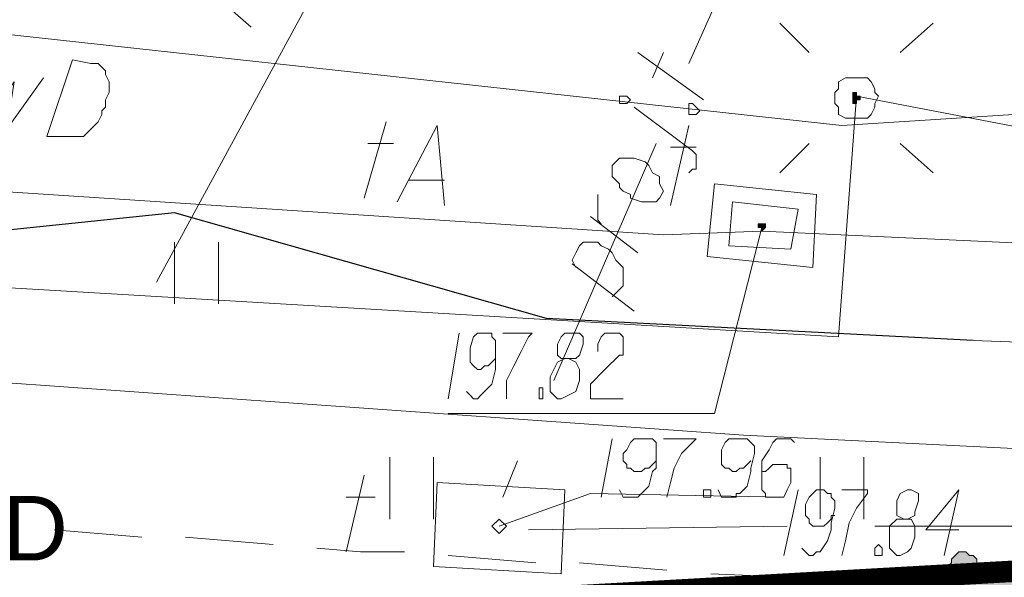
# Model space of a CAD drawing. Header units: metres. Extents: x 7431553 to 7432401, y 5544342 to 5544539.
# Tile 145 of 180: x 7432166 to 7432178, y 5544492 to 5544499. Entities that reach past the tile are written whole.
import ezdxf

# ---------------------------------------------------------------- set-up
doc = ezdxf.new("R2010")
doc.units = ezdxf.units.M
doc.header["$MEASUREMENT"] = 0
doc.layers.add('BG-PR90-PB-PZT-PZT01_2026_04_14$0$MAPA DCP', color=7, linetype='Continuous', lineweight=0)
doc.layers.add('PRIMETECH_XREF', color=7, linetype='Continuous', lineweight=5)
for name, color, linetype in [('BG-PR90-PB-PZT-PZT01_2026_04_14$0$Z_granica-inwestycji', 203, 'Continuous'), ('BG-PR90-PB-PZT-PZT01_2026_04_14$0$Z_granica-wlasnosci', 170, 'Continuous'), ('BG-PR90-PB-PZT-PZT01_2026_04_14$0$Z_szraf zielen', 72, 'Continuous')]:
    doc.layers.add(name, color=color, linetype=linetype)
doc.styles.add('BG-PR90-PB-PZT-PZT01_2026_04_14$0$Arial', font='arial.ttf')

# ---------------------------------------------------------------- blocks, each defined once
blk = doc.blocks.new('BG-PR90-PB-PZT-PZT01_2026_04_14$0$Naddrwiną2025_v2klauzulap')
at = {"layer": 'BG-PR90-PB-PZT-PZT01_2026_04_14$0$MAPA DCP', "linetype": 'Continuous', "lineweight": 0, "transparency": 33554559}
for points in [[(7431670.007, 5544591.779), (7431669.922, 5544591.779), (7431669.88, 5544591.737), (7431669.88, 5544591.695), (7431669.838, 5544591.652), (7431669.838, 5544591.61), (7431669.838, 5544591.568), (7431669.88, 5544591.525), (7431669.922, 5544591.483), (7431669.965, 5544591.483), (7431670.007, 5544591.441), (7431670.049, 5544591.441), (7431670.092, 5544591.441), (7431670.134, 5544591.483), (7431670.134, 5544591.483), (7431670.176, 5544591.525), (7431670.176, 5544591.568), (7431670.176, 5544591.61), (7431670.176, 5544591.695), (7431670.176, 5544591.737), (7431670.134, 5544591.737), (7431670.092, 5544591.779), (7431670.049, 5544591.779), (7431670.049, 5544591.779)], [(7431664.504, 5544590.382), (7431664.504, 5544590.382), (7431664.546, 5544590.382), (7431664.546, 5544590.382), (7431664.546, 5544590.425), (7431664.546, 5544590.425), (7431664.546, 5544590.425), (7431664.588, 5544590.425), (7431664.588, 5544590.425), (7431664.588, 5544590.382), (7431664.588, 5544590.382), (7431664.588, 5544590.382), (7431664.631, 5544590.382), (7431664.631, 5544590.34), (7431664.588, 5544590.34), (7431664.588, 5544590.34), (7431664.588, 5544590.34), (7431664.588, 5544590.34), (7431664.588, 5544590.34), (7431664.546, 5544590.34), (7431664.546, 5544590.34), (7431664.546, 5544590.34), (7431664.546, 5544590.34), (7431664.504, 5544590.34), (7431664.504, 5544590.34)]]:
    blk.add_hatch(color=256, dxfattribs=at).paths.add_polyline_path(points)
at = {"layer": 'BG-PR90-PB-PZT-PZT01_2026_04_14$0$MAPA DCP', "linetype": 'Continuous', "lineweight": 0, "true_color": 0xff6500, "transparency": 33554559}
blk.add_hatch(color=30, dxfattribs=at).paths.add_polyline_path([(7431666.07, 5544589.239), (7431666.07, 5544589.239), (7431666.07, 5544589.239), (7431666.07, 5544589.239), (7431666.07, 5544589.282), (7431666.112, 5544589.282), (7431666.112, 5544589.282), (7431666.112, 5544589.282), (7431666.07, 5544589.324), (7431666.07, 5544589.324), (7431666.07, 5544589.324), (7431666.07, 5544589.324), (7431666.07, 5544589.324), (7431666.028, 5544589.324), (7431666.028, 5544589.324), (7431666.028, 5544589.324), (7431666.028, 5544589.324), (7431666.028, 5544589.282), (7431666.028, 5544589.282), (7431666.028, 5544589.282), (7431666.028, 5544589.282), (7431666.028, 5544589.239), (7431666.028, 5544589.239), (7431666.028, 5544589.239), (7431666.028, 5544589.239)])
at = {"layer": 'BG-PR90-PB-PZT-PZT01_2026_04_14$0$MAPA DCP', "linetype": 'Continuous', "lineweight": 18, "transparency": 33554687}
for points in [[(7431647.782, 5544690.374), (7431650.83, 5544686.987), (7431669.838, 5544671.027), (7431674.706, 5544669.419), (7431674.071, 5544660.444), (7431673.859, 5544657.311), (7431673.182, 5544646.728), (7431669.795, 5544596.859), (7431670.727, 5544580.519), (7431669.541, 5544576.582), (7431663.784, 5544577.725), (7431638.977, 5544582.635), (7431654.894, 5544603.76), (7431656.037, 5544608.713), (7431647.147, 5544632.165), (7431642.49, 5544637.711), (7431645.919, 5544688.426), (7431646.046, 5544690.585)], [(7431663.699, 5544591.271), (7431664.038, 5544590.89)], [(7431665.435, 5544591.271), (7431665.096, 5544590.89)], [(7431669.457, 5544590.467), (7431668.737, 5544590.467)], [(7431668.737, 5544589.959), (7431669.457, 5544589.959)], [(7431663.699, 5544589.493), (7431664.038, 5544589.832)], [(7431665.435, 5544589.493), (7431665.096, 5544589.832)], [(7431665.139, 5544588.223), (7431665.139, 5544588.52)], [(7431665.816, 5544588.223), (7431664.885, 5544588.435)], [(7431669.457, 5544585.472), (7431668.737, 5544585.472)], [(7431668.737, 5544584.964), (7431669.457, 5544584.964)], [(7431666.959, 5544582.974), (7431666.239, 5544582.974)], [(7431666.239, 5544582.466), (7431666.959, 5544582.466)]]:
    blk.add_lwpolyline(points, dxfattribs=at)
at = {"layer": 'BG-PR90-PB-PZT-PZT01_2026_04_14$0$MAPA DCP', "color": 5, "linetype": 'Continuous', "lineweight": 18, "transparency": 33554687}
for points in [[(7431667.552, 5544687.368), (7431667.467, 5544685.675), (7431667.086, 5544680.214), (7431666.536, 5544672.213), (7431665.689, 5544659.216), (7431665.35, 5544655.025), (7431664.842, 5544644.4), (7431664.461, 5544637.161), (7431664.123, 5544627.678), (7431663.572, 5544613.75), (7431663.445, 5544611.634), (7431663.953, 5544603.717), (7431664.419, 5544597.113), (7431664.123, 5544596.986), (7431663.361, 5544597.113), (7431664.461, 5544596.859), (7431664.885, 5544590.213), (7431663.742, 5544579.757), (7431661.456, 5544559.733)], [(7431664.25, 5544580.265), (7431664.927, 5544580.222), (7431664.377, 5544580.603), (7431664.927, 5544580.519), (7431664.334, 5544580.942)]]:
    blk.add_lwpolyline(points, dxfattribs=at)
at = {"layer": 'BG-PR90-PB-PZT-PZT01_2026_04_14$0$MAPA DCP', "color": 1, "linetype": 'Continuous', "lineweight": 18, "transparency": 33554687}
for points in [[(7431664.969, 5544543.477), (7431664.165, 5544543.562), (7431664.292, 5544545.086), (7431664.377, 5544547.118), (7431665.52, 5544566.803), (7431666.451, 5544577.174), (7431665.901, 5544582.466), (7431667.128, 5544586.784), (7431667.382, 5544591.737), (7431668.017, 5544609.178), (7431669.414, 5544635.806), (7431670.727, 5544637.753), (7431670.557, 5544639.489), (7431669.838, 5544641.055), (7431671.15, 5544669.461), (7431672.081, 5544686.648)], [(7431635.971, 5544534.926), (7431643.803, 5544535.137), (7431645.115, 5544536.238), (7431659.889, 5544534.375), (7431661.202, 5544534.079), (7431662.218, 5544548.218), (7431665.435, 5544548.049), (7431666.747, 5544564.686), (7431668.483, 5544589.07), (7431669.626, 5544612.226), (7431671.362, 5544639.743), (7431672.589, 5544663.238), (7431673.902, 5544686.394)], [(7431664.334, 5544568.115), (7431666.028, 5544567.988), (7431667.34, 5544590.171), (7431664.546, 5544590.382), (7431665.647, 5544596.14), (7431665.308, 5544603.209), (7431666.112, 5544614.851)]]:
    blk.add_lwpolyline(points, dxfattribs=at)
at = {"layer": 'BG-PR90-PB-PZT-PZT01_2026_04_14$0$MAPA DCP', "color": 30, "linetype": 'Continuous', "lineweight": 18, "true_color": 0xff6500, "transparency": 33554687}
for points in [[(7431664.885, 5544546.059), (7431664.377, 5544547.118), (7431665.52, 5544566.803), (7431666.451, 5544577.174), (7431665.901, 5544582.466), (7431667.128, 5544586.784), (7431667.382, 5544591.737), (7431668.017, 5544609.178), (7431669.414, 5544635.806), (7431670.727, 5544637.753), (7431670.557, 5544639.489), (7431669.838, 5544641.055), (7431671.15, 5544669.461), (7431672.081, 5544686.648)], [(7431666.112, 5544589.282), (7431668.906, 5544649.564)], [(7431669.541, 5544590.594), (7431669.541, 5544593.557)], [(7431661.413, 5544589.663), (7431664.165, 5544588.435)], [(7431669.584, 5544586.572), (7431669.541, 5544589.578)], [(7431665.52, 5544577.217), (7431665.477, 5544577.809), (7431666.155, 5544588.139), (7431666.112, 5544589.282)], [(7431666.07, 5544589.282), (7431668.229, 5544588.731), (7431668.229, 5544585.641)], [(7431664.588, 5544588.604), (7431664.038, 5544587.842)], [(7431665.435, 5544588.435), (7431665.393, 5544588.477), (7431665.393, 5544588.52), (7431665.223, 5544588.52), (7431665.181, 5544588.477), (7431664.673, 5544587.8)], [(7431664.334, 5544588.012), (7431664.038, 5544588.139)], [(7431665.096, 5544588.054), (7431667.848, 5544586.869)], [(7431666.366, 5544587.842), (7431665.943, 5544587.292)], [(7431667.044, 5544587.8), (7431666.493, 5544587.08)], [(7431666.536, 5544587.123), (7431666.451, 5544587.08), (7431666.366, 5544587.123), (7431666.282, 5544587.165), (7431666.239, 5544587.207), (7431666.239, 5544587.292), (7431666.239, 5544587.377), (7431666.282, 5544587.419), (7431666.324, 5544587.504), (7431666.366, 5544587.546), (7431666.451, 5544587.588), (7431666.536, 5544587.673), (7431666.663, 5544587.673), (7431666.747, 5544587.673), (7431666.79, 5544587.631), (7431666.874, 5544587.546)], [(7431666.028, 5544587.419), (7431665.985, 5544587.377), (7431665.689, 5544587.377)], [(7431668.779, 5544586.445), (7431669.203, 5544586.276)], [(7431665.774, 5544585.048), (7431664.885, 5544585.514), (7431665.816, 5544585.599)], [(7431665.52, 5544585.175), (7431665.52, 5544585.599)], [(7431665.096, 5544584.71), (7431665.096, 5544585.006)], [(7431665.731, 5544584.667), (7431664.842, 5544584.921)], [(7431669.203, 5544584.456), (7431669.203, 5544584.794)], [(7431669.838, 5544584.456), (7431668.949, 5544584.667)]]:
    blk.add_lwpolyline(points, dxfattribs=at)
at = {"layer": 'BG-PR90-PB-PZT-PZT01_2026_04_14$0$MAPA DCP', "linetype": 'Continuous', "lineweight": 35, "transparency": 33554687}
blk.add_lwpolyline([(7431675.891, 5544686.056), (7431675.426, 5544679.367), (7431673.986, 5544657.735), (7431673.436, 5544650.199), (7431672.547, 5544638.05), (7431671.192, 5544617.476), (7431670.303, 5544603.463), (7431669.753, 5544595.886), (7431670.769, 5544579.841), (7431669.541, 5544577.471), (7431668.398, 5544574.973), (7431667.594, 5544564.178), (7431667.298, 5544558.886), (7431666.917, 5544553.764), (7431666.324, 5544544.197), (7431665.393, 5544531.878), (7431673.817, 5544524.3), (7431682.199, 5544516.722)], dxfattribs=at)
at = {"layer": 'BG-PR90-PB-PZT-PZT01_2026_04_14$0$MAPA DCP', "linetype": 'Continuous', "lineweight": 18, "transparency": 33554687}
for points in [[(7431673.859, 5544657.311), (7431726.818, 5544654.094), (7431721.188, 5544574.846), (7431714.161, 5544575.396), (7431713.187, 5544561.426), (7431668.61, 5544564.601), (7431669.033, 5544570.486), (7431669.541, 5544576.582), (7431670.727, 5544580.519), (7431669.795, 5544596.859), (7431673.182, 5544646.728)], [(7431664.334, 5544590.382), (7431664.334, 5544590.509), (7431664.377, 5544590.552), (7431664.461, 5544590.594), (7431664.504, 5544590.594), (7431664.546, 5544590.636), (7431664.631, 5544590.594), (7431664.673, 5544590.594), (7431664.758, 5544590.552), (7431664.8, 5544590.509), (7431664.8, 5544590.425), (7431664.8, 5544590.382), (7431664.8, 5544590.298), (7431664.8, 5544590.255), (7431664.758, 5544590.171), (7431664.673, 5544590.171), (7431664.631, 5544590.128), (7431664.546, 5544590.128), (7431664.504, 5544590.128), (7431664.461, 5544590.171), (7431664.377, 5544590.171), (7431664.334, 5544590.255), (7431664.334, 5544590.298)], [(7431666.324, 5544589.62), (7431666.282, 5544588.901), (7431665.774, 5544588.943), (7431665.858, 5544589.705)], [(7431669.541, 5544586.318), (7431669.457, 5544586.234), (7431669.541, 5544586.149), (7431669.626, 5544586.234)]]:
    blk.add_lwpolyline(points, close=True, dxfattribs=at)
at = {"layer": 'BG-PR90-PB-PZT-PZT01_2026_04_14$0$MAPA DCP', "color": 94, "linetype": 'Continuous', "lineweight": 18, "true_color": 0x009a00, "transparency": 33554687}
for points in [[(7431670.049, 5544592.795), (7431670.092, 5544591.779)], [(7431670.134, 5544591.271), (7431670.176, 5544590.763), (7431670.176, 5544590.255)]]:
    blk.add_lwpolyline(points, dxfattribs=at)
at = {"layer": 'BG-PR90-PB-PZT-PZT01_2026_04_14$0$MAPA DCP', "linetype": 'Continuous', "lineweight": 25, "transparency": 33554687}
blk.add_lwpolyline([(7431667.382, 5544591.737), (7431667.128, 5544586.784), (7431665.901, 5544582.466), (7431666.451, 5544577.174), (7431665.52, 5544566.803)], dxfattribs=at)
at = {"layer": 'BG-PR90-PB-PZT-PZT01_2026_04_14$0$MAPA DCP', "linetype": 'Continuous', "lineweight": 0, "transparency": 33554687}
for points in [[(7431670.007, 5544591.779), (7431669.922, 5544591.779), (7431669.88, 5544591.737), (7431669.88, 5544591.695), (7431669.838, 5544591.652), (7431669.838, 5544591.61), (7431669.838, 5544591.568), (7431669.88, 5544591.525), (7431669.922, 5544591.483), (7431669.965, 5544591.483), (7431670.007, 5544591.441), (7431670.049, 5544591.441), (7431670.092, 5544591.441), (7431670.134, 5544591.483), (7431670.134, 5544591.483), (7431670.176, 5544591.525), (7431670.176, 5544591.568), (7431670.176, 5544591.61), (7431670.176, 5544591.695), (7431670.176, 5544591.737), (7431670.134, 5544591.737), (7431670.092, 5544591.779), (7431670.049, 5544591.779)], [(7431664.504, 5544590.382), (7431664.504, 5544590.382), (7431664.546, 5544590.382), (7431664.546, 5544590.382), (7431664.546, 5544590.425), (7431664.546, 5544590.425), (7431664.546, 5544590.425), (7431664.588, 5544590.425), (7431664.588, 5544590.425), (7431664.588, 5544590.382), (7431664.588, 5544590.382), (7431664.588, 5544590.382), (7431664.631, 5544590.382), (7431664.631, 5544590.34), (7431664.588, 5544590.34), (7431664.588, 5544590.34), (7431664.588, 5544590.34), (7431664.588, 5544590.34), (7431664.588, 5544590.34), (7431664.546, 5544590.34), (7431664.546, 5544590.34), (7431664.546, 5544590.34), (7431664.546, 5544590.34), (7431664.504, 5544590.34)]]:
    blk.add_lwpolyline(points, close=True, dxfattribs=at)
at = {"layer": 'BG-PR90-PB-PZT-PZT01_2026_04_14$0$MAPA DCP', "linetype": 'Continuous', "lineweight": 9, "transparency": 33554687}
for points in [[(7431669.584, 5544591.568), (7431669.584, 5544591.187), (7431669.118, 5544591.568), (7431669.88, 5544591.398)], [(7431669.457, 5544590.933), (7431669.457, 5544590.975), (7431669.414, 5544591.06), (7431669.372, 5544591.06), (7431669.245, 5544591.102), (7431669.16, 5544591.102), (7431669.118, 5544591.017), (7431669.118, 5544590.975), (7431669.16, 5544590.89), (7431669.245, 5544590.848), (7431669.287, 5544590.848), (7431669.372, 5544590.848), (7431669.414, 5544590.848), (7431669.457, 5544590.933), (7431669.457, 5544590.848), (7431669.541, 5544590.763), (7431669.668, 5544590.763), (7431669.795, 5544590.763), (7431669.838, 5544590.806), (7431669.88, 5544590.848), (7431669.88, 5544590.89), (7431669.838, 5544590.975), (7431669.795, 5544591.017), (7431669.668, 5544591.06), (7431669.541, 5544591.06), (7431669.457, 5544591.017), (7431669.457, 5544590.975)], [(7431669.118, 5544590.213), (7431669.118, 5544590.509), (7431669.16, 5544590.509), (7431669.33, 5544590.382), (7431669.499, 5544590.298), (7431669.711, 5544590.255), (7431669.88, 5544590.213)], [(7431669.795, 5544589.747), (7431669.838, 5544589.79), (7431669.88, 5544589.832), (7431669.88, 5544589.874), (7431669.838, 5544589.917), (7431669.838, 5544589.959), (7431669.711, 5544590.044), (7431669.584, 5544590.086), (7431669.499, 5544590.086), (7431669.33, 5544590.128), (7431669.245, 5544590.128), (7431669.203, 5544590.086), (7431669.16, 5544590.086), (7431669.16, 5544590.044), (7431669.118, 5544590.001), (7431669.118, 5544589.959), (7431669.118, 5544589.917), (7431669.16, 5544589.874), (7431669.203, 5544589.832), (7431669.287, 5544589.79), (7431669.33, 5544589.79), (7431669.414, 5544589.79), (7431669.457, 5544589.832), (7431669.499, 5544589.832), (7431669.541, 5544589.874), (7431669.541, 5544589.917), (7431669.541, 5544589.959), (7431669.541, 5544590.001), (7431669.499, 5544590.044), (7431669.457, 5544590.086), (7431669.414, 5544590.086), (7431669.414, 5544590.128)], [(7431669.118, 5544589.705), (7431669.88, 5544589.536)]]:
    blk.add_lwpolyline(points, dxfattribs=at)
blk.add_lwpolyline([(7431669.753, 5544590.636), (7431669.795, 5544590.679), (7431669.88, 5544590.679), (7431669.88, 5544590.594), (7431669.838, 5544590.594), (7431669.795, 5544590.594)], close=True, dxfattribs=at)
at = {"layer": 'BG-PR90-PB-PZT-PZT01_2026_04_14$0$MAPA DCP', "color": 30, "linetype": 'Continuous', "lineweight": 18, "true_color": 0xff6500, "transparency": 33554687}
for points in [[(7431665.689, 5544589.917), (7431666.536, 5544589.874), (7431666.409, 5544588.647), (7431665.562, 5544588.731)], [(7431664.673, 5544588.435), (7431664.631, 5544588.435), (7431664.631, 5544588.477), (7431664.673, 5544588.52), (7431664.715, 5544588.562), (7431664.758, 5544588.52), (7431664.758, 5544588.477), (7431664.758, 5544588.435), (7431664.715, 5544588.435)], [(7431665.35, 5544587.546), (7431665.308, 5544587.588), (7431665.266, 5544587.631), (7431665.266, 5544587.8), (7431665.308, 5544587.927), (7431665.35, 5544587.969), (7431665.435, 5544588.012), (7431665.477, 5544588.096), (7431665.562, 5544588.096), (7431665.647, 5544588.139), (7431665.731, 5544588.096), (7431665.774, 5544588.054), (7431665.774, 5544588.012), (7431665.774, 5544587.969), (7431665.774, 5544587.885), (7431665.731, 5544587.758), (7431665.689, 5544587.758), (7431665.647, 5544587.673), (7431665.604, 5544587.631), (7431665.562, 5544587.631), (7431665.477, 5544587.546), (7431665.393, 5544587.546)], [(7431664.588, 5544587.631), (7431664.546, 5544587.631), (7431664.546, 5544587.715), (7431664.588, 5544587.758), (7431664.631, 5544587.715), (7431664.631, 5544587.673), (7431664.631, 5544587.631)], [(7431669.033, 5544585.514), (7431669.118, 5544586.996), (7431670.092, 5544586.953), (7431670.007, 5544585.472)]]:
    blk.add_lwpolyline(points, close=True, dxfattribs=at)
at = {"layer": 'BG-PR90-PB-PZT-PZT01_2026_04_14$0$MAPA DCP', "color": 30, "linetype": 'Continuous', "lineweight": 9, "true_color": 0xff6500, "transparency": 33554687}
for points in [[(7431668.568, 5544589.663), (7431668.525, 5544589.62), (7431668.525, 5544589.451), (7431668.568, 5544589.409), (7431668.652, 5544589.366), (7431668.779, 5544589.282), (7431668.864, 5544589.282), (7431669.033, 5544589.282), (7431669.118, 5544589.282), (7431669.16, 5544589.324), (7431669.203, 5544589.324), (7431669.203, 5544589.366), (7431669.203, 5544589.451), (7431669.203, 5544589.493), (7431669.203, 5544589.536), (7431669.118, 5544589.578), (7431669.033, 5544589.62), (7431668.991, 5544589.62), (7431668.949, 5544589.62), (7431668.864, 5544589.62), (7431668.864, 5544589.578), (7431668.822, 5544589.578), (7431668.822, 5544589.493), (7431668.822, 5544589.451), (7431668.822, 5544589.409), (7431668.864, 5544589.366), (7431668.906, 5544589.324), (7431668.906, 5544589.282), (7431668.949, 5544589.282)], [(7431669.541, 5544586.234), (7431669.16, 5544587.292), (7431669.203, 5544589.536)], [(7431669.118, 5544588.774), (7431669.203, 5544588.816), (7431669.203, 5544588.985), (7431669.16, 5544588.985), (7431669.16, 5544589.028), (7431669.076, 5544589.112), (7431668.906, 5544589.155), (7431668.864, 5544589.155), (7431668.695, 5544589.197), (7431668.61, 5544589.197), (7431668.568, 5544589.155), (7431668.525, 5544589.112), (7431668.525, 5544589.07), (7431668.525, 5544588.985), (7431668.525, 5544588.943), (7431668.525, 5544588.901), (7431668.568, 5544588.858), (7431668.652, 5544588.816), (7431668.695, 5544588.816), (7431668.779, 5544588.816), (7431668.822, 5544588.816), (7431668.864, 5544588.858), (7431668.864, 5544588.901), (7431668.906, 5544588.943), (7431668.906, 5544588.985), (7431668.864, 5544589.028), (7431668.864, 5544589.07), (7431668.822, 5544589.112), (7431668.779, 5544589.155)], [(7431668.525, 5544588.139), (7431668.525, 5544588.52), (7431668.695, 5544588.35), (7431668.864, 5544588.266), (7431669.033, 5544588.223), (7431669.203, 5544588.181)], [(7431669.118, 5544587.631), (7431669.203, 5544587.673), (7431669.203, 5544587.842), (7431669.16, 5544587.885), (7431669.076, 5544587.969), (7431668.906, 5544588.012), (7431668.864, 5544588.054), (7431668.695, 5544588.054), (7431668.61, 5544588.054), (7431668.568, 5544588.054), (7431668.525, 5544588.012), (7431668.525, 5544587.969), (7431668.525, 5544587.927), (7431668.525, 5544587.885), (7431668.525, 5544587.842), (7431668.525, 5544587.8), (7431668.568, 5544587.758), (7431668.652, 5544587.715), (7431668.695, 5544587.673), (7431668.779, 5544587.673), (7431668.822, 5544587.715), (7431668.864, 5544587.715), (7431668.864, 5544587.758), (7431668.906, 5544587.8), (7431668.906, 5544587.885), (7431668.864, 5544587.927), (7431668.864, 5544587.969), (7431668.822, 5544588.012), (7431668.779, 5544588.054)], [(7431667.509, 5544587.377), (7431667.425, 5544587.377), (7431667.34, 5544587.419), (7431667.298, 5544587.461), (7431667.298, 5544587.504), (7431667.298, 5544587.546), (7431667.298, 5544587.588), (7431667.298, 5544587.631), (7431667.34, 5544587.673), (7431667.382, 5544587.673), (7431667.425, 5544587.673), (7431667.467, 5544587.673), (7431667.509, 5544587.673), (7431667.552, 5544587.673), (7431667.552, 5544587.631), (7431667.721, 5544587.461), (7431667.89, 5544587.292), (7431668.06, 5544587.292), (7431668.06, 5544587.673)], [(7431668.525, 5544587.546), (7431669.203, 5544587.419)], [(7431667.594, 5544586.996), (7431667.594, 5544587.123), (7431667.552, 5544587.165), (7431667.425, 5544587.207), (7431667.34, 5544587.207), (7431667.298, 5544587.165), (7431667.298, 5544587.123), (7431667.298, 5544587.08), (7431667.298, 5544586.996), (7431667.34, 5544586.953), (7431667.425, 5544586.911), (7431667.467, 5544586.911), (7431667.552, 5544586.911), (7431667.594, 5544586.953), (7431667.594, 5544586.996), (7431667.636, 5544586.911), (7431667.721, 5544586.869), (7431667.806, 5544586.826), (7431667.848, 5544586.826), (7431667.975, 5544586.826), (7431668.017, 5544586.869), (7431668.06, 5544586.911), (7431668.06, 5544586.953), (7431668.017, 5544587.038), (7431667.975, 5544587.123), (7431667.848, 5544587.165), (7431667.806, 5544587.165), (7431667.721, 5544587.165), (7431667.636, 5544587.123), (7431667.594, 5544587.038)], [(7431667.298, 5544586.276), (7431667.298, 5544586.615), (7431667.34, 5544586.572), (7431667.509, 5544586.488), (7431667.679, 5544586.403), (7431667.848, 5544586.318), (7431668.06, 5544586.318)], [(7431667.975, 5544585.853), (7431668.017, 5544585.895), (7431668.06, 5544585.937), (7431668.06, 5544585.98), (7431668.017, 5544586.022), (7431667.975, 5544586.064), (7431667.89, 5544586.149), (7431667.721, 5544586.191), (7431667.679, 5544586.191), (7431667.509, 5544586.191), (7431667.382, 5544586.191), (7431667.34, 5544586.149), (7431667.298, 5544586.149), (7431667.298, 5544586.107), (7431667.298, 5544586.064), (7431667.298, 5544586.022), (7431667.298, 5544585.98), (7431667.34, 5544585.937), (7431667.467, 5544585.895), (7431667.509, 5544585.895), (7431667.552, 5544585.895), (7431667.636, 5544585.895), (7431667.679, 5544585.937), (7431667.721, 5544585.98), (7431667.721, 5544586.022), (7431667.679, 5544586.064), (7431667.679, 5544586.107), (7431667.636, 5544586.149), (7431667.594, 5544586.191)], [(7431667.298, 5544585.768), (7431668.06, 5544585.641)]]:
    blk.add_lwpolyline(points, dxfattribs=at)
at = {"layer": 'BG-PR90-PB-PZT-PZT01_2026_04_14$0$MAPA DCP', "color": 4, "linetype": 'Continuous', "lineweight": 18, "transparency": 33554687}
for points in [[(7431670.092, 5544588.689), (7431670.134, 5544589.705)], [(7431669.965, 5544587.165), (7431670.007, 5544587.673), (7431670.049, 5544588.181)], [(7431669.88, 5544585.641), (7431669.965, 5544586.657)], [(7431669.795, 5544584.117), (7431669.838, 5544584.625), (7431669.838, 5544585.133)], [(7431669.668, 5544582.593), (7431669.753, 5544583.609)], [(7431669.584, 5544581.069), (7431669.626, 5544581.577), (7431669.668, 5544582.085)]]:
    blk.add_lwpolyline(points, dxfattribs=at)
at = {"layer": 'BG-PR90-PB-PZT-PZT01_2026_04_14$0$MAPA DCP', "color": 30, "linetype": 'Continuous', "lineweight": 0, "true_color": 0xff6500, "transparency": 33554687}
blk.add_lwpolyline([(7431666.07, 5544589.239), (7431666.07, 5544589.239), (7431666.07, 5544589.239), (7431666.07, 5544589.239), (7431666.07, 5544589.282), (7431666.112, 5544589.282), (7431666.112, 5544589.282), (7431666.112, 5544589.282), (7431666.07, 5544589.324), (7431666.07, 5544589.324), (7431666.07, 5544589.324), (7431666.07, 5544589.324), (7431666.07, 5544589.324), (7431666.028, 5544589.324), (7431666.028, 5544589.324), (7431666.028, 5544589.324), (7431666.028, 5544589.324), (7431666.028, 5544589.282), (7431666.028, 5544589.282), (7431666.028, 5544589.282), (7431666.028, 5544589.282), (7431666.028, 5544589.239), (7431666.028, 5544589.239), (7431666.028, 5544589.239)], close=True, dxfattribs=at)
at = {"layer": 'BG-PR90-PB-PZT-PZT01_2026_04_14$0$MAPA DCP', "color": 24, "linetype": 'Continuous', "lineweight": 18, "true_color": 0x9a3300, "transparency": 33554687}
for points in [[(7431653.92, 5544589.197), (7431666.705, 5544582.254)], [(7431663.742, 5544583.355), (7431663.107, 5544582.635)]]:
    blk.add_lwpolyline(points, dxfattribs=at)
at = {"layer": 'BG-PR90-PB-PZT-PZT01_2026_04_14$0$MAPA DCP', "color": 30, "linetype": 'Continuous', "lineweight": 9, "true_color": 0xff6500, "transparency": 33554687}
for points in [[(7431669.118, 5544588.647), (7431669.118, 5544588.689), (7431669.203, 5544588.689), (7431669.203, 5544588.604), (7431669.16, 5544588.604), (7431669.118, 5544588.604)], [(7431667.933, 5544586.699), (7431667.933, 5544586.742), (7431668.06, 5544586.742), (7431668.06, 5544586.699), (7431668.017, 5544586.699), (7431667.975, 5544586.699)]]:
    blk.add_lwpolyline(points, close=True, dxfattribs=at)
at = {"layer": 'BG-PR90-PB-PZT-PZT01_2026_04_14$0$MAPA DCP', "color": 5, "linetype": 'Continuous', "lineweight": 18, "transparency": 33554687}
blk.add_lwpolyline([(7431664.123, 5544581.281), (7431664.165, 5544581.492), (7431664.165, 5544581.577), (7431664.207, 5544581.619), (7431664.25, 5544581.662), (7431664.292, 5544581.662), (7431664.377, 5544581.704), (7431664.504, 5544581.704), (7431664.588, 5544581.662), (7431664.631, 5544581.662), (7431664.673, 5544581.662), (7431664.715, 5544581.619), (7431664.758, 5544581.619), (7431664.842, 5544581.577), (7431664.927, 5544581.492), (7431664.969, 5544581.45), (7431665.012, 5544581.408), (7431665.012, 5544581.323), (7431665.012, 5544581.281), (7431665.012, 5544581.238), (7431665.012, 5544580.984)], close=True, dxfattribs=at)
blk.add_arc((7433022.765, 5544513.014), 1363.431, 172.854498, 180.436605, dxfattribs=at)
blk = doc.blocks.new('BG-PR90-PB-PZT-PZT01_2026_04_14')
at = {"layer": 'BG-PR90-PB-PZT-PZT01_2026_04_14$0$Z_szraf zielen', "true_color": 0xb0d592}
h = blk.add_hatch(color=63, dxfattribs=at)
h.dxf.hatch_style = 1
h.paths.add_polyline_path([(7432147.21, 5544449.15), (7432150.41, 5544493.74), (7432156.27, 5544493.32), (7432162.4, 5544492.78), (7432166.34, 5544491.62), (7432182.67, 5544492.54), (7432242.525, 5544488.459), (7432243.1, 5544488.46), (7432239.91, 5544435.52), (7432160.67, 5544441.17), (7432161.18, 5544448.16), (7432160.681, 5544448.195), (7432160.681, 5544448.196), (7432160.789, 5544449.703), (7432165.277, 5544449.382), (7432165.064, 5544446.39), (7432170.051, 5544446.034), (7432170.08, 5544446.433), (7432172.565, 5544446.256), (7432173.072, 5544446.22), (7432180.553, 5544445.687), (7432180.738, 5544448.28), (7432180.782, 5544448.983), (7432181.094, 5544453.267), (7432193.715, 5544452.367), (7432193.609, 5544450.871), (7432200.591, 5544450.373), (7432200.804, 5544453.366), (7432203.95, 5544453.142), (7432204.646, 5544453.092, -0.414214), (7432206.499, 5544450.955), (7432205.979, 5544443.664), (7432221.941, 5544442.526), (7432225.008, 5544485.533), (7432209.048, 5544486.671), (7432208.053, 5544472.707, -0.414214), (7432206.984, 5544471.781), (7432205.987, 5544471.852, -0.414214), (7432205.06, 5544472.92), (7432206.056, 5544486.885), (7432206.163, 5544488.381), (7432166.264, 5544491.226), (7432166.157, 5544489.73), (7432165.161, 5544475.765), (7432165.117, 5544475.148, -0.414214), (7432163.514, 5544473.758), (7432158.091, 5544474.149), (7432158.433, 5544479.291), (7432158.431, 5544479.263), (7432151.418, 5544479.76), (7432151.418, 5544479.76), (7432151.038, 5544474.648), (7432149.21, 5544449.008)])
at = {"layer": 'BG-PR90-PB-PZT-PZT01_2026_04_14$0$Z_granica-wlasnosci', "color": 5, "true_color": 0x1414ff, "const_width": 0.25}
blk.add_lwpolyline([(7432243.1, 5544488.46), (7432239.91, 5544435.52), (7432160.67, 5544441.17), (7432161.18, 5544448.16), (7432147.21, 5544449.15), (7432150.41, 5544493.74), (7432156.27, 5544493.32), (7432162.4, 5544492.78), (7432166.34, 5544491.62), (7432182.67, 5544492.54), (7432242.525, 5544488.459)], close=True, dxfattribs=at)
blk.add_lwpolyline([(7432243.1, 5544488.46), (7432239.91, 5544435.52), (7432160.67, 5544441.17), (7432161.18, 5544448.16), (7432147.21, 5544449.15), (7432150.41, 5544493.74), (7432156.27, 5544493.32), (7432162.4, 5544492.78), (7432166.34, 5544491.62), (7432182.67, 5544492.54), (7432242.525, 5544488.459)], close=True, dxfattribs=at)
blk.add_lwpolyline([(7432243.1, 5544488.46), (7432239.91, 5544435.52), (7432160.67, 5544441.17), (7432161.18, 5544448.16), (7432147.21, 5544449.15), (7432150.41, 5544493.74), (7432156.27, 5544493.32), (7432162.4, 5544492.78), (7432166.34, 5544491.62), (7432182.67, 5544492.54), (7432242.525, 5544488.459)], close=True, dxfattribs=at)
at = {"layer": 'BG-PR90-PB-PZT-PZT01_2026_04_14$0$MAPA DCP', "rotation": 270}
blk.add_blockref('BG-PR90-PB-PZT-PZT01_2026_04_14$0$Naddrwiną2025_v2klauzulap', (1887585.788, 12976162.34), dxfattribs=at)
at = {"layer": 'BG-PR90-PB-PZT-PZT01_2026_04_14$0$Z_granica-inwestycji', "ltscale": 2, "insert": (7432166.258, 5544493.152), "char_height": 0.75, "width": 4.18409, "attachment_point": 1, "style": 'BG-PR90-PB-PZT-PZT01_2026_04_14$0$Arial'}
blk.add_mtext('D', dxfattribs=at)

msp = doc.modelspace()

# ---------------------------------------------------------------- block references
at = {"layer": 'PRIMETECH_XREF', "linetype": 'Continuous', "lineweight": 0, "rotation": 360}
msp.add_blockref('BG-PR90-PB-PZT-PZT01_2026_04_14', (0, 0), dxfattribs=at)

doc.saveas('drawing.dxf')
